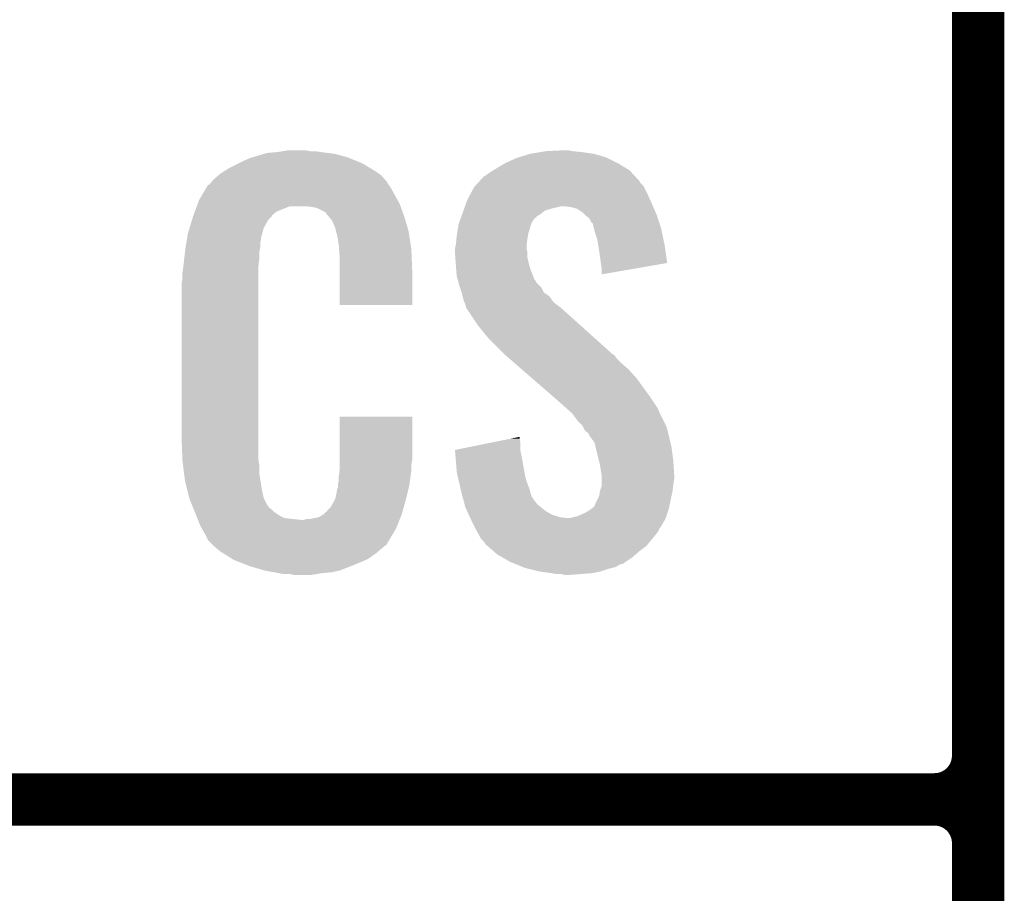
# Model space of a CAD drawing. Extents: x -0.05 to 0.95, y -0.15 to 1.54.
# Tile 9 of 26: x 0.05 to 0.16, y 0.44 to 0.54. Entities that reach past the tile are written whole.
import ezdxf

# ---------------------------------------------------------------- set-up
doc = ezdxf.new("R2010")
doc.units = 0
doc.layers.add('ULTRASONIC_3_CLICK_V100_GTO', color=14, linetype='CONTINUOUS')

msp = doc.modelspace()

# ---------------------------------------------------------------- linework, layer by layer
at = {"layer": 'ULTRASONIC_3_CLICK_V100_GTO', "const_width": 0.006}
for points in [[(0.158, -0.022), (0.158, 0.722)], [(0.158, 0.455), (0.158, 0.545)], [(-0.05, 0.45), (0.153, 0.45)], [(-0.05, 0.45), (0.153, 0.45)], [(0.158, 0.355), (0.158, 0.445)]]:
    msp.add_lwpolyline(points, dxfattribs=at)
for points in [[(0.153, 0.45, 0.414214), (0.158, 0.455)], [(0.158, 0.445, 0.414214), (0.153, 0.45)], [(0.158, 0.445, 0.414214), (0.153, 0.45)]]:
    msp.add_lwpolyline(points, format="xyb", dxfattribs=at)
at = {"layer": 'ULTRASONIC_3_CLICK_V100_GTO'}
for points in [[(0.0784, 0.5242), (0.079, 0.5243), (0.0815, 0.5242), (0.081, 0.5243)], [(0.1085, 0.5242), (0.1105, 0.5243), (0.1116, 0.5242), (0.1111, 0.5243)], [(0.0737, 0.523), (0.0746, 0.5234), (0.08701, 0.523), (0.08604, 0.5234)], [(0.0746, 0.5234), (0.07493, 0.5235), (0.08604, 0.5234), (0.0858, 0.5235)], [(0.07493, 0.5235), (0.07627, 0.5239), (0.0858, 0.5235), (0.0843, 0.5239)], [(0.07627, 0.5239), (0.0766, 0.524), (0.0843, 0.5239), (0.0835, 0.524)], [(0.0766, 0.524), (0.0778, 0.5241), (0.0835, 0.524), (0.0827, 0.5241)], [(0.0778, 0.5241), (0.0784, 0.5242), (0.0827, 0.5241), (0.0821, 0.5242)], [(0.1038, 0.5228), (0.1051, 0.5234), (0.1168, 0.5228), (0.1156, 0.5234)], [(0.1051, 0.5234), (0.10542, 0.5235), (0.1156, 0.5234), (0.1154, 0.5235)], [(0.10542, 0.5235), (0.1067, 0.5239), (0.1154, 0.5235), (0.114, 0.5239)], [(0.1067, 0.5239), (0.1079, 0.5241), (0.114, 0.5239), (0.1126, 0.5241)], [(0.1079, 0.5241), (0.1085, 0.5242), (0.1126, 0.5241), (0.1116, 0.5242)], [(0.07167, 0.5219), (0.0723, 0.5223), (0.089, 0.5219), (0.08833, 0.5223)], [(0.0723, 0.5223), (0.0733, 0.5228), (0.08833, 0.5223), (0.0875, 0.5228)], [(0.0733, 0.5228), (0.0737, 0.523), (0.0875, 0.5228), (0.08701, 0.523)], [(0.102, 0.5217), (0.10248, 0.522), (0.11837, 0.5217), (0.1181, 0.522)], [(0.10248, 0.522), (0.1028, 0.5222), (0.1181, 0.522), (0.11778, 0.5222)], [(0.1028, 0.5222), (0.1038, 0.5228), (0.11778, 0.5222), (0.1168, 0.5228)], [(0.07024, 0.5207), (0.0704, 0.5209), (0.0903, 0.5207), (0.09013, 0.5209)], [(0.0704, 0.5209), (0.07097, 0.5214), (0.09013, 0.5209), (0.0897, 0.5214)], [(0.07097, 0.5214), (0.0712, 0.5216), (0.0897, 0.5214), (0.08942, 0.5216)], [(0.0712, 0.5216), (0.07167, 0.5219), (0.08942, 0.5216), (0.089, 0.5219)], [(0.10094, 0.5208), (0.1014, 0.5213), (0.1192, 0.5208), (0.11874, 0.5213)], [(0.1014, 0.5213), (0.1016, 0.5214), (0.11874, 0.5213), (0.11865, 0.5214)], [(0.1016, 0.5214), (0.102, 0.5217), (0.11865, 0.5214), (0.11837, 0.5217)], [(0.06915, 0.5192), (0.06968, 0.5201), (0.0912, 0.5192), (0.0907, 0.5201)], [(0.06968, 0.5201), (0.0698, 0.5203), (0.0907, 0.5201), (0.09055, 0.5203)], [(0.0698, 0.5203), (0.07, 0.5204), (0.09055, 0.5203), (0.09047, 0.5204)], [(0.07, 0.5204), (0.07008, 0.5205), (0.09047, 0.5204), (0.0904, 0.5205)], [(0.07008, 0.5205), (0.07024, 0.5207), (0.0904, 0.5205), (0.0903, 0.5207)], [(0.09993, 0.5194), (0.1003, 0.5201), (0.1201, 0.5194), (0.11975, 0.5201)], [(0.1003, 0.5201), (0.10039, 0.5202), (0.11975, 0.5201), (0.1197, 0.5202)], [(0.10039, 0.5202), (0.10076, 0.5206), (0.1197, 0.5202), (0.1193, 0.5206)], [(0.10076, 0.5206), (0.10094, 0.5208), (0.1193, 0.5206), (0.1192, 0.5208)], [(0.0688, 0.5186), (0.06915, 0.5192), (0.09153, 0.5186), (0.0912, 0.5192)], [(0.0995, 0.5186), (0.09993, 0.5194), (0.12046, 0.5186), (0.1201, 0.5194)], [(0.06832, 0.5173), (0.06854, 0.5179), (0.0777, 0.5173), (0.0792, 0.5179)], [(0.06854, 0.5179), (0.06862, 0.5181), (0.09187, 0.5179), (0.0918, 0.5181)], [(0.06854, 0.5179), (0.06854, 0.5179), (0.0792, 0.5179), (0.0811, 0.5179)], [(0.06862, 0.5181), (0.0688, 0.5186), (0.0918, 0.5181), (0.09153, 0.5186)], [(0.0818, 0.5178), (0.0811, 0.5179), (0.09191, 0.5178), (0.09187, 0.5179)], [(0.0823, 0.5177), (0.0818, 0.5178), (0.09194, 0.5177), (0.09191, 0.5178)], [(0.0833, 0.5172), (0.0823, 0.5177), (0.09212, 0.5172), (0.09194, 0.5177)], [(0.09907, 0.5174), (0.09918, 0.5177), (0.1084, 0.5174), (0.1094, 0.5177)], [(0.09918, 0.5177), (0.09921, 0.5178), (0.1094, 0.5177), (0.1099, 0.5178)], [(0.09921, 0.5178), (0.09925, 0.5179), (0.1099, 0.5178), (0.1103, 0.5179)], [(0.09925, 0.5179), (0.09939, 0.5183), (0.12077, 0.5179), (0.1206, 0.5183)], [(0.09939, 0.5183), (0.0995, 0.5186), (0.1206, 0.5183), (0.12046, 0.5186)], [(0.1114, 0.5178), (0.1105, 0.5179), (0.12081, 0.5178), (0.12077, 0.5179)], [(0.1121, 0.5176), (0.1114, 0.5178), (0.1209, 0.5176), (0.12081, 0.5178)], [(0.1127, 0.5172), (0.1121, 0.5176), (0.12107, 0.5172), (0.1209, 0.5176)], [(0.06798, 0.5163), (0.0681, 0.5167), (0.0767, 0.5163), (0.0771, 0.5167)], [(0.0681, 0.5167), (0.06817, 0.5169), (0.0771, 0.5167), (0.0772, 0.5169)], [(0.06817, 0.5169), (0.06832, 0.5173), (0.0772, 0.5169), (0.0777, 0.5173)], [(0.0834, 0.517), (0.0833, 0.5172), (0.09219, 0.517), (0.09212, 0.5172)], [(0.08366, 0.5167), (0.0834, 0.517), (0.0923, 0.5167), (0.09219, 0.517)], [(0.084, 0.5163), (0.08366, 0.5167), (0.09242, 0.5163), (0.0923, 0.5167)], [(0.09864, 0.5162), (0.09875, 0.5165), (0.107, 0.5162), (0.1072, 0.5165)], [(0.09875, 0.5165), (0.09879, 0.5166), (0.1072, 0.5165), (0.1074, 0.5166)], [(0.09879, 0.5166), (0.09882, 0.5167), (0.1074, 0.5166), (0.1074, 0.5167)], [(0.09882, 0.5167), (0.09893, 0.517), (0.1074, 0.5167), (0.1079, 0.517)], [(0.09893, 0.517), (0.09907, 0.5174), (0.1079, 0.517), (0.1084, 0.5174)], [(0.113, 0.5169), (0.1127, 0.5172), (0.1212, 0.5169), (0.12107, 0.5172)], [(0.1131, 0.5168), (0.113, 0.5169), (0.12123, 0.5168), (0.1212, 0.5169)], [(0.1135, 0.5165), (0.1131, 0.5168), (0.12133, 0.5165), (0.12123, 0.5168)], [(0.1137, 0.5161), (0.1135, 0.5165), (0.12147, 0.5161), (0.12133, 0.5165)], [(0.0675, 0.5147), (0.06771, 0.5154), (0.07601, 0.5147), (0.0762, 0.5154)], [(0.06771, 0.5154), (0.06798, 0.5163), (0.0762, 0.5154), (0.0767, 0.5163)], [(0.0844, 0.5154), (0.084, 0.5163), (0.09268, 0.5154), (0.09242, 0.5163)], [(0.08448, 0.515), (0.0844, 0.5154), (0.0928, 0.515), (0.09268, 0.5154)], [(0.09835, 0.5148), (0.09844, 0.5154), (0.1065, 0.5148), (0.1067, 0.5154)], [(0.09844, 0.5154), (0.0985, 0.5158), (0.1067, 0.5154), (0.1068, 0.5158)], [(0.0985, 0.5158), (0.09864, 0.5162), (0.1068, 0.5158), (0.107, 0.5162)], [(0.1139, 0.5159), (0.1137, 0.5161), (0.12153, 0.5159), (0.12147, 0.5161)], [(0.1139, 0.5158), (0.1139, 0.5159), (0.12157, 0.5158), (0.12153, 0.5159)], [(0.114, 0.5154), (0.1139, 0.5158), (0.1217, 0.5154), (0.12157, 0.5158)], [(0.1141, 0.515), (0.114, 0.5154), (0.12178, 0.515), (0.1217, 0.5154)], [(0.06734, 0.5137), (0.06741, 0.5141), (0.0758, 0.5137), (0.0759, 0.5141)], [(0.06741, 0.5141), (0.06744, 0.5143), (0.0759, 0.5141), (0.0759, 0.5143)], [(0.06744, 0.5143), (0.0675, 0.5147), (0.0759, 0.5143), (0.07601, 0.5147)], [(0.0845, 0.5149), (0.08448, 0.515), (0.09281, 0.5149), (0.0928, 0.515)], [(0.0846, 0.5147), (0.0845, 0.5149), (0.09284, 0.5147), (0.09281, 0.5149)], [(0.0846, 0.5146), (0.0846, 0.5147), (0.09286, 0.5146), (0.09284, 0.5147)], [(0.0847, 0.5141), (0.0846, 0.5146), (0.09294, 0.5141), (0.09286, 0.5146)], [(0.0848, 0.5134), (0.0847, 0.5141), (0.09304, 0.5134), (0.09294, 0.5141)], [(0.0982, 0.5135), (0.09827, 0.5142), (0.10631, 0.5135), (0.1064, 0.5142)], [(0.09827, 0.5142), (0.0983, 0.5145), (0.1064, 0.5142), (0.10645, 0.5145)], [(0.0983, 0.5145), (0.09835, 0.5148), (0.10645, 0.5145), (0.1065, 0.5148)], [(0.1144, 0.5141), (0.1141, 0.515), (0.12197, 0.5141), (0.12178, 0.515)], [(0.11449, 0.5135), (0.1144, 0.5141), (0.1221, 0.5135), (0.12197, 0.5141)], [(0.0672, 0.5128), (0.06726, 0.5132), (0.07572, 0.5128), (0.0758, 0.5132)], [(0.06726, 0.5132), (0.06734, 0.5137), (0.0758, 0.5132), (0.0758, 0.5137)], [(0.08483, 0.513), (0.0848, 0.5134), (0.0931, 0.513), (0.09304, 0.5134)], [(0.0849, 0.5121), (0.08483, 0.513), (0.09314, 0.5121), (0.0931, 0.513)], [(0.0981, 0.5131), (0.09817, 0.5134), (0.1063, 0.5131), (0.1063, 0.5134)], [(0.0981, 0.513), (0.0981, 0.5131), (0.1063, 0.513), (0.1063, 0.5131)], [(0.0981, 0.5126), (0.0981, 0.513), (0.1064, 0.5126), (0.1063, 0.513)], [(0.09817, 0.5134), (0.0982, 0.5135), (0.1063, 0.5134), (0.10631, 0.5135)], [(0.1147, 0.5122), (0.11449, 0.5135), (0.12229, 0.5122), (0.1221, 0.5135)], [(0.06701, 0.5111), (0.0671, 0.5119), (0.0756, 0.5111), (0.0757, 0.5119)], [(0.0671, 0.5119), (0.06719, 0.5127), (0.0757, 0.5119), (0.0757, 0.5127)], [(0.06719, 0.5127), (0.0672, 0.5128), (0.0757, 0.5127), (0.07572, 0.5128)], [(0.0849, 0.5106), (0.0849, 0.5121), (0.0932, 0.5106), (0.09314, 0.5121)], [(0.09814, 0.512), (0.0981, 0.5126), (0.1064, 0.512), (0.1064, 0.5126)], [(0.0982, 0.5112), (0.09814, 0.512), (0.1066, 0.5112), (0.1064, 0.512)], [(0.1148, 0.5114), (0.1147, 0.5122), (0.1224, 0.5114), (0.12229, 0.5122)], [(0.0669, 0.5103), (0.067, 0.511), (0.0756, 0.5103), (0.0756, 0.511)], [(0.067, 0.511), (0.06701, 0.5111), (0.0756, 0.511), (0.0756, 0.5111)], [(0.09823, 0.5108), (0.0982, 0.5112), (0.1067, 0.5108), (0.1066, 0.5112)], [(0.0983, 0.5099), (0.09823, 0.5108), (0.10705, 0.5099), (0.1067, 0.5108)], [(0.1149, 0.5107), (0.1148, 0.5114), (0.11836, 0.5107), (0.1224, 0.5114)], [(0.0668, 0.5091), (0.0669, 0.5096), (0.0756, 0.5091), (0.0756, 0.5096)], [(0.0669, 0.5096), (0.0669, 0.5103), (0.0756, 0.5096), (0.0756, 0.5103)], [(0.0849, 0.5066), (0.0849, 0.5106), (0.0932, 0.5066), (0.0932, 0.5106)], [(0.09841, 0.5095), (0.0983, 0.5099), (0.1072, 0.5095), (0.10705, 0.5099)], [(0.1149, 0.5101), (0.1149, 0.5107), (0.1149, 0.5101), (0.11836, 0.5107)], [(0.0668, 0.4914), (0.0668, 0.5091), (0.0756, 0.4914), (0.0756, 0.5091)], [(0.09844, 0.5094), (0.09841, 0.5095), (0.1073, 0.5094), (0.1072, 0.5095)], [(0.09849, 0.5092), (0.09844, 0.5094), (0.1074, 0.5092), (0.1073, 0.5094)], [(0.0986, 0.5088), (0.09849, 0.5092), (0.1078, 0.5088), (0.1074, 0.5092)], [(0.09867, 0.5086), (0.0986, 0.5088), (0.108, 0.5086), (0.1078, 0.5088)], [(0.09887, 0.508), (0.09867, 0.5086), (0.1083, 0.508), (0.108, 0.5086)], [(0.0989, 0.5079), (0.09887, 0.508), (0.10845, 0.5079), (0.1083, 0.508)], [(0.09897, 0.5076), (0.0989, 0.5079), (0.1089, 0.5076), (0.10845, 0.5079)], [(0.0991, 0.5071), (0.09897, 0.5076), (0.10926, 0.5071), (0.1089, 0.5076)], [(0.09918, 0.5069), (0.0991, 0.5071), (0.1094, 0.5069), (0.10926, 0.5071)], [(0.0993, 0.5066), (0.09918, 0.5069), (0.1098, 0.5066), (0.1094, 0.5069)], [(0.09938, 0.5063), (0.0993, 0.5066), (0.1102, 0.5063), (0.1098, 0.5066)], [(0.0994, 0.5062), (0.09938, 0.5063), (0.11031, 0.5062), (0.1102, 0.5063)], [(0.0995, 0.5061), (0.0994, 0.5062), (0.11042, 0.5061), (0.11031, 0.5062)], [(0.1007, 0.5043), (0.0995, 0.5061), (0.11243, 0.5043), (0.11042, 0.5061)], [(0.1015, 0.5033), (0.1007, 0.5043), (0.11354, 0.5033), (0.11243, 0.5043)], [(0.1021, 0.5026), (0.1015, 0.5033), (0.11432, 0.5026), (0.11354, 0.5033)], [(0.1037, 0.501), (0.1021, 0.5026), (0.1161, 0.501), (0.11432, 0.5026)], [(0.10382, 0.5009), (0.1037, 0.501), (0.1163, 0.5009), (0.1161, 0.501)], [(0.10428, 0.5005), (0.10382, 0.5009), (0.1166, 0.5005), (0.1163, 0.5009)], [(0.10497, 0.4999), (0.10428, 0.5005), (0.1172, 0.4999), (0.1166, 0.5005)], [(0.10578, 0.4992), (0.10497, 0.4999), (0.118, 0.4992), (0.1172, 0.4999)], [(0.10693, 0.4982), (0.10578, 0.4992), (0.1189, 0.4982), (0.118, 0.4992)], [(0.10947, 0.496), (0.10693, 0.4982), (0.1205, 0.496), (0.1189, 0.4982)], [(0.1097, 0.4958), (0.10947, 0.496), (0.12063, 0.4958), (0.1205, 0.496)], [(0.11083, 0.4948), (0.1097, 0.4958), (0.1213, 0.4948), (0.12063, 0.4958)], [(0.11105, 0.4946), (0.11083, 0.4948), (0.1214, 0.4946), (0.1213, 0.4948)], [(0.11139, 0.4943), (0.11105, 0.4946), (0.1215, 0.4943), (0.1214, 0.4946)], [(0.1115, 0.4942), (0.11139, 0.4943), (0.12155, 0.4942), (0.1215, 0.4943)], [(0.1121, 0.4934), (0.1115, 0.4942), (0.12195, 0.4934), (0.12155, 0.4942)], [(0.0849, 0.4889), (0.0849, 0.4938), (0.0932, 0.4889), (0.0932, 0.4938)], [(0.0849, 0.4938), (0.0849, 0.4938), (0.0932, 0.4938), (0.0849, 0.4938)], [(0.1127, 0.4928), (0.1121, 0.4934), (0.12225, 0.4928), (0.12195, 0.4934)], [(0.11275, 0.4927), (0.1127, 0.4928), (0.1223, 0.4927), (0.12225, 0.4928)], [(0.113, 0.4922), (0.11275, 0.4927), (0.12244, 0.4922), (0.1223, 0.4927)], [(0.1134, 0.4919), (0.113, 0.4922), (0.12252, 0.4919), (0.12244, 0.4922)], [(0.1135, 0.4916), (0.1134, 0.4919), (0.1226, 0.4916), (0.12252, 0.4919)], [(0.1136, 0.4915), (0.1135, 0.4916), (0.12262, 0.4915), (0.1226, 0.4916)], [(0.06689, 0.4889), (0.0668, 0.4914), (0.0756, 0.4889), (0.0756, 0.4914)], [(0.0981, 0.49), (0.10205, 0.4908), (0.1056, 0.49), (0.1056, 0.4908)], [(0.10205, 0.4908), (0.10452, 0.4913), (0.1056, 0.4908), (0.1055, 0.4913)], [(0.10452, 0.4913), (0.1055, 0.4915), (0.1055, 0.4913), (0.1055, 0.4915)], [(0.1141, 0.4908), (0.1136, 0.4915), (0.12278, 0.4908), (0.12262, 0.4915)], [(0.11421, 0.4903), (0.1141, 0.4908), (0.1229, 0.4903), (0.12278, 0.4908)], [(0.09811, 0.4899), (0.0981, 0.49), (0.1056, 0.4899), (0.1056, 0.49)], [(0.09819, 0.4889), (0.09811, 0.4899), (0.1058, 0.4889), (0.1056, 0.4899)], [(0.1143, 0.4899), (0.11421, 0.4903), (0.12295, 0.4899), (0.1229, 0.4903)], [(0.11457, 0.4888), (0.1143, 0.4899), (0.1231, 0.4888), (0.12295, 0.4899)], [(0.0669, 0.4887), (0.06689, 0.4889), (0.07563, 0.4887), (0.0756, 0.4889)], [(0.06697, 0.4882), (0.0669, 0.4887), (0.0757, 0.4882), (0.07563, 0.4887)], [(0.06708, 0.4873), (0.06697, 0.4882), (0.0757, 0.4873), (0.0757, 0.4882)], [(0.0849, 0.4883), (0.0849, 0.4889), (0.0931, 0.4883), (0.0932, 0.4889)], [(0.0849, 0.4878), (0.0849, 0.4883), (0.0931, 0.4878), (0.0931, 0.4883)], [(0.0983, 0.4875), (0.09819, 0.4889), (0.10605, 0.4875), (0.1058, 0.4889)], [(0.1147, 0.4883), (0.11457, 0.4888), (0.12313, 0.4883), (0.1231, 0.4888)], [(0.11488, 0.4872), (0.1147, 0.4883), (0.1232, 0.4872), (0.12313, 0.4883)], [(0.0672, 0.4864), (0.06708, 0.4873), (0.07584, 0.4864), (0.0757, 0.4873)], [(0.0848, 0.487), (0.08488, 0.4876), (0.09302, 0.487), (0.0931, 0.4876)], [(0.08488, 0.4876), (0.0849, 0.4878), (0.0931, 0.4876), (0.0931, 0.4878)], [(0.09848, 0.4867), (0.0983, 0.4875), (0.1062, 0.4867), (0.10605, 0.4875)], [(0.1149, 0.4871), (0.11488, 0.4872), (0.1232, 0.4871), (0.1232, 0.4872)], [(0.1149, 0.4867), (0.1149, 0.4871), (0.1232, 0.4867), (0.1232, 0.4871)], [(0.06745, 0.4854), (0.0672, 0.4864), (0.076, 0.4854), (0.07584, 0.4864)], [(0.0847, 0.486), (0.08472, 0.4861), (0.09288, 0.486), (0.0929, 0.4861)], [(0.0847, 0.4857), (0.0847, 0.486), (0.09281, 0.4857), (0.09288, 0.486)], [(0.08472, 0.4861), (0.0848, 0.4865), (0.0929, 0.4861), (0.09295, 0.4865)], [(0.0848, 0.4865), (0.0848, 0.487), (0.09295, 0.4865), (0.09302, 0.487)], [(0.09873, 0.4856), (0.09848, 0.4867), (0.1066, 0.4856), (0.1062, 0.4867)], [(0.1149, 0.486), (0.1149, 0.4867), (0.1231, 0.486), (0.1232, 0.4867)], [(0.1149, 0.4859), (0.1149, 0.486), (0.12309, 0.4859), (0.1231, 0.486)], [(0.06767, 0.4845), (0.06745, 0.4854), (0.0762, 0.4845), (0.076, 0.4854)], [(0.0844, 0.4844), (0.0846, 0.4854), (0.0925, 0.4844), (0.09274, 0.4854)], [(0.0846, 0.4855), (0.0847, 0.4857), (0.09276, 0.4855), (0.09281, 0.4857)], [(0.0846, 0.4854), (0.0846, 0.4855), (0.09274, 0.4854), (0.09276, 0.4855)], [(0.0988, 0.4853), (0.09873, 0.4856), (0.10669, 0.4853), (0.1066, 0.4856)], [(0.09898, 0.4846), (0.0988, 0.4853), (0.1069, 0.4846), (0.10669, 0.4853)], [(0.1146, 0.4847), (0.11468, 0.4852), (0.12289, 0.4847), (0.123, 0.4852)], [(0.11468, 0.4852), (0.1147, 0.4853), (0.123, 0.4852), (0.12301, 0.4853)], [(0.1147, 0.4853), (0.1149, 0.4859), (0.12301, 0.4853), (0.12309, 0.4859)], [(0.0677, 0.4844), (0.06767, 0.4845), (0.07625, 0.4844), (0.0762, 0.4845)], [(0.06799, 0.4837), (0.0677, 0.4844), (0.0766, 0.4837), (0.07625, 0.4844)], [(0.06803, 0.4836), (0.06799, 0.4837), (0.0767, 0.4836), (0.0766, 0.4837)], [(0.0839, 0.4835), (0.0844, 0.4844), (0.09225, 0.4835), (0.0925, 0.4844)], [(0.09901, 0.4845), (0.09898, 0.4846), (0.107, 0.4845), (0.1069, 0.4846)], [(0.09909, 0.4842), (0.09901, 0.4845), (0.1072, 0.4842), (0.107, 0.4845)], [(0.09919, 0.4838), (0.09909, 0.4842), (0.1075, 0.4838), (0.1072, 0.4842)], [(0.0993, 0.4834), (0.09919, 0.4838), (0.108, 0.4834), (0.1075, 0.4838)], [(0.1141, 0.4836), (0.1142, 0.4839), (0.12266, 0.4836), (0.12272, 0.4839)], [(0.1142, 0.4839), (0.1144, 0.4843), (0.12272, 0.4839), (0.1228, 0.4843)], [(0.1144, 0.4843), (0.1146, 0.4847), (0.1228, 0.4843), (0.12289, 0.4847)], [(0.06811, 0.4834), (0.06803, 0.4836), (0.0768, 0.4834), (0.0767, 0.4836)], [(0.06819, 0.4832), (0.06811, 0.4834), (0.0771, 0.4832), (0.0768, 0.4834)], [(0.06832, 0.4829), (0.06819, 0.4832), (0.0774, 0.4829), (0.0771, 0.4832)], [(0.0684, 0.4827), (0.06832, 0.4829), (0.0777, 0.4827), (0.0774, 0.4829)], [(0.06848, 0.4825), (0.0684, 0.4827), (0.078, 0.4825), (0.0777, 0.4827)], [(0.0825, 0.4823), (0.083, 0.4826), (0.09188, 0.4823), (0.092, 0.4826)], [(0.083, 0.4826), (0.0833, 0.4829), (0.092, 0.4826), (0.09208, 0.4829)], [(0.0834, 0.4829), (0.0835, 0.4831), (0.09208, 0.4829), (0.09214, 0.4831)], [(0.0835, 0.4831), (0.0839, 0.4835), (0.09214, 0.4831), (0.09225, 0.4835)], [(0.09949, 0.483), (0.0993, 0.4834), (0.1085, 0.483), (0.108, 0.4834)], [(0.09967, 0.4826), (0.09949, 0.483), (0.1092, 0.4826), (0.1085, 0.483)], [(0.09981, 0.4823), (0.09967, 0.4826), (0.1101, 0.4823), (0.1092, 0.4826)], [(0.1121, 0.4824), (0.113, 0.4828), (0.1223, 0.4824), (0.12243, 0.4828)], [(0.113, 0.4828), (0.1135, 0.4831), (0.12243, 0.4828), (0.12253, 0.4831)], [(0.1135, 0.4831), (0.11377, 0.4833), (0.12253, 0.4831), (0.1226, 0.4833)], [(0.11377, 0.4833), (0.1139, 0.4834), (0.1226, 0.4833), (0.12262, 0.4834)], [(0.1139, 0.4834), (0.1141, 0.4836), (0.12262, 0.4834), (0.12266, 0.4836)], [(0.06859, 0.4822), (0.06848, 0.4825), (0.0786, 0.4822), (0.078, 0.4825)], [(0.06867, 0.482), (0.06859, 0.4822), (0.0804, 0.482), (0.0786, 0.4822)], [(0.0689, 0.4814), (0.06867, 0.482), (0.09151, 0.4814), (0.09175, 0.482)], [(0.06918, 0.4809), (0.0689, 0.4814), (0.0913, 0.4809), (0.09151, 0.4814)], [(0.0808, 0.482), (0.0811, 0.4821), (0.09175, 0.482), (0.09179, 0.4821)], [(0.0815, 0.4821), (0.0825, 0.4823), (0.09179, 0.4821), (0.09188, 0.4823)], [(0.09986, 0.4822), (0.09981, 0.4823), (0.111, 0.4822), (0.1101, 0.4823)], [(0.09991, 0.4821), (0.09986, 0.4822), (0.1222, 0.4821), (0.12223, 0.4822)], [(0.1, 0.4819), (0.09991, 0.4821), (0.12208, 0.4819), (0.1222, 0.4821)], [(0.1004, 0.4811), (0.1, 0.4819), (0.1216, 0.4811), (0.12208, 0.4819)], [(0.1113, 0.4822), (0.1116, 0.4823), (0.12223, 0.4822), (0.12227, 0.4823)], [(0.1116, 0.4823), (0.1121, 0.4824), (0.12227, 0.4823), (0.1223, 0.4824)], [(0.0694, 0.4805), (0.06918, 0.4809), (0.09106, 0.4805), (0.0913, 0.4809)], [(0.0696, 0.4802), (0.0694, 0.4805), (0.09088, 0.4802), (0.09106, 0.4805)], [(0.10045, 0.481), (0.1004, 0.4811), (0.1215, 0.481), (0.1216, 0.4811)], [(0.1006, 0.4807), (0.10045, 0.481), (0.1214, 0.4807), (0.1215, 0.481)], [(0.10088, 0.4802), (0.1006, 0.4807), (0.121, 0.4802), (0.1214, 0.4807)], [(0.0697, 0.4799), (0.0696, 0.4802), (0.0907, 0.4799), (0.09088, 0.4802)], [(0.0698, 0.4798), (0.0697, 0.4799), (0.09064, 0.4798), (0.0907, 0.4799)], [(0.0698, 0.4797), (0.0698, 0.4798), (0.09058, 0.4797), (0.09064, 0.4798)], [(0.0701, 0.4794), (0.0698, 0.4797), (0.0904, 0.4794), (0.09058, 0.4797)], [(0.0703, 0.4792), (0.0701, 0.4794), (0.0903, 0.4792), (0.0904, 0.4794)], [(0.0705, 0.479), (0.0703, 0.4792), (0.09005, 0.479), (0.0903, 0.4792)], [(0.1011, 0.4798), (0.10088, 0.4802), (0.12067, 0.4798), (0.121, 0.4802)], [(0.1015, 0.4794), (0.1011, 0.4798), (0.12033, 0.4794), (0.12067, 0.4798)], [(0.1016, 0.4792), (0.1015, 0.4794), (0.12017, 0.4792), (0.12033, 0.4794)], [(0.10183, 0.479), (0.1016, 0.4792), (0.12, 0.479), (0.12017, 0.4792)], [(0.07073, 0.4788), (0.0705, 0.479), (0.0898, 0.4788), (0.09005, 0.479)], [(0.0712, 0.4784), (0.07073, 0.4788), (0.08933, 0.4784), (0.0898, 0.4788)], [(0.07152, 0.4782), (0.0712, 0.4784), (0.0891, 0.4782), (0.08933, 0.4784)], [(0.07264, 0.4775), (0.07152, 0.4782), (0.0881, 0.4775), (0.0891, 0.4782)], [(0.10253, 0.4784), (0.10183, 0.479), (0.1192, 0.4784), (0.12, 0.479)], [(0.103, 0.478), (0.10253, 0.4784), (0.11874, 0.478), (0.1192, 0.4784)], [(0.0728, 0.4774), (0.07264, 0.4775), (0.08787, 0.4774), (0.0881, 0.4775)], [(0.07409, 0.4769), (0.0728, 0.4774), (0.0867, 0.4769), (0.08787, 0.4774)], [(0.0746, 0.4767), (0.07409, 0.4769), (0.08619, 0.4767), (0.0867, 0.4769)], [(0.10353, 0.4777), (0.103, 0.478), (0.1184, 0.4777), (0.11874, 0.478)], [(0.1044, 0.4772), (0.10353, 0.4777), (0.11765, 0.4772), (0.1184, 0.4777)], [(0.10464, 0.4771), (0.1044, 0.4772), (0.1175, 0.4771), (0.11765, 0.4772)], [(0.10489, 0.477), (0.10464, 0.4771), (0.1174, 0.477), (0.1175, 0.4771)], [(0.10513, 0.4769), (0.10489, 0.477), (0.117, 0.4769), (0.1174, 0.477)], [(0.10586, 0.4766), (0.10513, 0.4769), (0.1165, 0.4766), (0.117, 0.4769)], [(0.0763, 0.4762), (0.0746, 0.4767), (0.0849, 0.4762), (0.08619, 0.4767)], [(0.07737, 0.476), (0.0763, 0.4762), (0.084, 0.476), (0.0849, 0.4762)], [(0.0779, 0.4759), (0.07737, 0.476), (0.0829, 0.4759), (0.084, 0.476)], [(0.0785, 0.4758), (0.0779, 0.4759), (0.0823, 0.4758), (0.0829, 0.4759)], [(0.0796, 0.4757), (0.0792, 0.4758), (0.0817, 0.4757), (0.0823, 0.4758)], [(0.1061, 0.4765), (0.10586, 0.4766), (0.1161, 0.4765), (0.1165, 0.4766)], [(0.1065, 0.4764), (0.1061, 0.4765), (0.1157, 0.4764), (0.1161, 0.4765)], [(0.1077, 0.4761), (0.1065, 0.4764), (0.1148, 0.4761), (0.1157, 0.4764)], [(0.1091, 0.4759), (0.1077, 0.4761), (0.1138, 0.4759), (0.1148, 0.4761)], [(0.1097, 0.4758), (0.1091, 0.4759), (0.1126, 0.4758), (0.1138, 0.4759)], [(0.1106, 0.4757), (0.1103, 0.4758), (0.1113, 0.4757), (0.1126, 0.4758)]]:
    msp.add_solid(points, dxfattribs=at)

doc.saveas('drawing.dxf')
